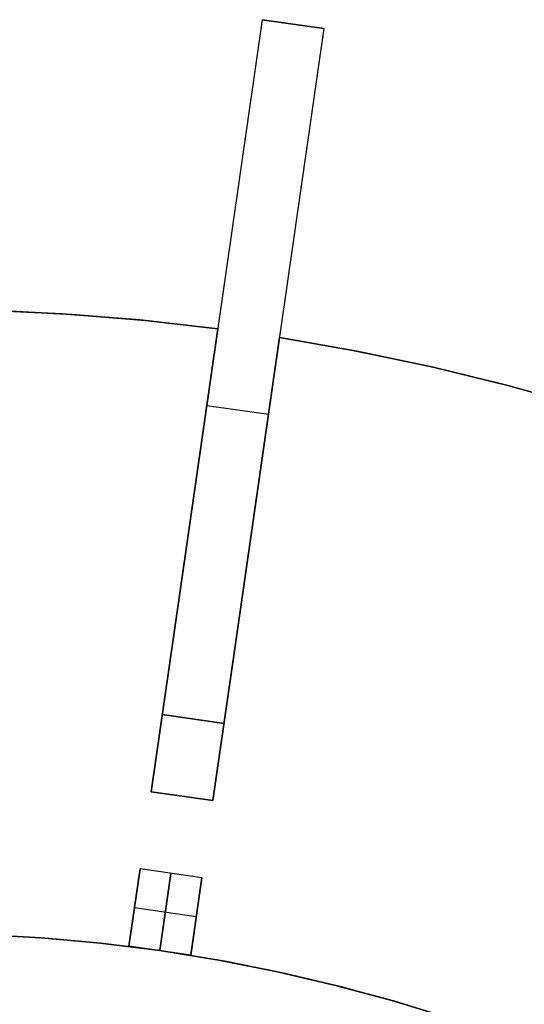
# Model space of a CAD drawing. Header units: millimetres. Extents: x 220 to 1240, y -2940 to -1929.
# Tile 56 of 59: x 750 to 847, y -2118 to -1929. Entities that reach past the tile are written whole.
import ezdxf

# ---------------------------------------------------------------- set-up
doc = ezdxf.new("R2010")
doc.units = ezdxf.units.MM

msp = doc.modelspace()

# ---------------------------------------------------------------- linework, layer by layer
for points in [[(796.64, -1928.85), (775.29, -2077.32)], [(808.52, -1930.55), (796.64, -1928.85)], [(808.52, -1930.55), (796.64, -1928.85)], [(796.64, -1928.85), (808.52, -1930.55)], [(796.64, -1928.85), (808.52, -1930.55)], [(808.52, -1930.55), (787.17, -2079.03)], [(671.9, -1988.27), (685.8, -1986.68), (699.91, -1985.51), (714.22, -1984.78), (728.72, -1984.51), (743.37, -1984.71), (758.17, -1985.39), (773.09, -1986.58), (788.1, -1988.27)], [(788.1, -1988.27), (773.09, -1986.58), (758.17, -1985.39), (743.37, -1984.71), (728.72, -1984.51), (714.22, -1984.78), (699.91, -1985.51), (685.8, -1986.68), (671.9, -1988.27)], [(671.9, -1988.27), (686.91, -1986.58), (701.83, -1985.39), (716.63, -1984.71), (731.28, -1984.51), (745.78, -1984.78), (760.09, -1985.51), (774.2, -1986.68), (788.1, -1988.27)], [(671.9, -1988.27), (686.91, -1986.58), (701.83, -1985.39), (716.63, -1984.71), (731.28, -1984.51), (745.78, -1984.78), (760.09, -1985.51), (774.2, -1986.68), (788.1, -1988.27)], [(788.1, -1988.27), (774.2, -1986.68), (760.09, -1985.51), (745.78, -1984.78), (731.28, -1984.51), (716.63, -1984.71), (701.83, -1985.39), (686.91, -1986.58), (671.9, -1988.27)], [(788.1, -1988.27), (774.2, -1986.68), (760.09, -1985.51), (745.78, -1984.78), (731.28, -1984.51), (716.63, -1984.71), (701.83, -1985.39), (686.91, -1986.58), (671.9, -1988.27)], [(671.9, -1988.27), (685.8, -1986.68), (699.91, -1985.51), (714.22, -1984.78), (728.72, -1984.51), (743.37, -1984.71), (758.17, -1985.39), (773.09, -1986.58), (788.1, -1988.27)], [(788.1, -1988.27), (774.2, -1986.68), (760.09, -1985.51), (745.78, -1984.78), (731.28, -1984.51), (716.63, -1984.71), (701.83, -1985.39), (686.91, -1986.58), (671.9, -1988.27)], [(788.1, -1988.27), (774.2, -1986.68), (760.09, -1985.51), (745.78, -1984.78), (731.28, -1984.51), (716.63, -1984.71), (701.83, -1985.39), (686.91, -1986.58), (671.9, -1988.27)], [(788.1, -1988.27), (779.56, -2047.62)], [(779.56, -2047.62), (788.1, -1988.27)], [(788.1, -1988.27), (779.56, -2047.62)], [(779.56, -2047.62), (788.1, -1988.27)], [(788.1, -1988.27), (779.56, -2047.62)], [(779.56, -2047.62), (788.1, -1988.27)], [(791.44, -2049.33), (799.97, -1989.98)], [(799.97, -1989.98), (791.44, -2049.33)], [(791.44, -2049.33), (799.97, -1989.98)], [(799.97, -1989.98), (791.44, -2049.33)], [(791.44, -2049.33), (799.97, -1989.98)], [(799.97, -1989.98), (791.44, -2049.33)], [(799.97, -1989.98), (813.76, -1992.37), (827.62, -1995.22), (841.56, -1998.56), (855.55, -2002.38), (869.55, -2006.69), (883.56, -2011.52), (897.54, -2016.86), (911.46, -2022.72)], [(799.97, -1989.98), (813.76, -1992.37), (827.62, -1995.22), (841.56, -1998.56), (855.55, -2002.38), (869.55, -2006.69), (883.56, -2011.52), (897.54, -2016.86), (911.46, -2022.72)], [(799.97, -1989.98), (814.86, -1992.58), (829.5, -1995.65), (843.89, -1999.16), (858.01, -2003.1), (871.84, -2007.45), (885.37, -2012.18), (898.58, -2017.28), (911.46, -2022.72)], [(911.46, -2022.72), (898.58, -2017.28), (885.37, -2012.18), (871.84, -2007.45), (858.01, -2003.1), (843.89, -1999.16), (829.5, -1995.65), (814.86, -1992.58), (799.97, -1989.98)], [(911.46, -2022.72), (898.58, -2017.28), (885.37, -2012.18), (871.84, -2007.45), (858.01, -2003.1), (843.89, -1999.16), (829.5, -1995.65), (814.86, -1992.58), (799.97, -1989.98)], [(911.46, -2022.72), (898.58, -2017.28), (885.37, -2012.18), (871.84, -2007.45), (858.01, -2003.1), (843.89, -1999.16), (829.5, -1995.65), (814.86, -1992.58), (799.97, -1989.98)], [(799.97, -1989.98), (813.76, -1992.37), (827.62, -1995.22), (841.56, -1998.56), (855.55, -2002.38), (869.55, -2006.69), (883.56, -2011.52), (897.54, -2016.86), (911.46, -2022.72)], [(911.46, -2022.72), (898.58, -2017.28), (885.37, -2012.18), (871.84, -2007.45), (858.01, -2003.1), (843.89, -1999.16), (829.5, -1995.65), (814.86, -1992.58), (799.97, -1989.98)], [(911.46, -2022.72), (898.58, -2017.28), (885.37, -2012.18), (871.84, -2007.45), (858.01, -2003.1), (843.89, -1999.16), (829.5, -1995.65), (814.86, -1992.58), (799.97, -1989.98)], [(797.85, -2004.79), (785.97, -2003.08)], [(797.85, -2004.79), (785.97, -2003.08)], [(779.56, -2047.62), (775.29, -2077.32)], [(775.29, -2077.32), (779.56, -2047.62)], [(779.56, -2047.62), (775.29, -2077.32)], [(775.29, -2077.32), (779.56, -2047.62)], [(779.56, -2047.62), (775.29, -2077.32)], [(775.29, -2077.32), (779.56, -2047.62)], [(787.17, -2079.03), (791.44, -2049.33)], [(791.44, -2049.33), (787.17, -2079.03)], [(787.17, -2079.03), (791.44, -2049.33)], [(791.44, -2049.33), (787.17, -2079.03)], [(787.17, -2079.03), (791.44, -2049.33)], [(791.44, -2049.33), (787.17, -2079.03)], [(789.31, -2064.18), (777.43, -2062.47)], [(789.31, -2064.18), (777.43, -2062.47)], [(777.43, -2062.47), (789.31, -2064.18)], [(777.43, -2062.47), (789.31, -2064.18)], [(787.17, -2079.03), (775.29, -2077.32)], [(787.17, -2079.03), (775.29, -2077.32)], [(787.17, -2079.03), (775.29, -2077.32)], [(787.17, -2079.03), (775.29, -2077.32)], [(787.17, -2079.03), (775.29, -2077.32)], [(787.17, -2079.03), (775.29, -2077.32)], [(787.17, -2079.03), (775.29, -2077.32)], [(787.17, -2079.03), (775.29, -2077.32)], [(775.29, -2077.32), (787.17, -2079.03)], [(775.29, -2077.32), (787.17, -2079.03)], [(775.29, -2077.32), (787.17, -2079.03)], [(775.29, -2077.32), (787.17, -2079.03)], [(773.16, -2092.17), (771.02, -2107.01)], [(771.02, -2107.01), (773.16, -2092.17)], [(785.04, -2093.87), (773.16, -2092.17)], [(785.04, -2093.87), (773.16, -2092.17)], [(779.1, -2093.02), (776.96, -2107.87)], [(776.96, -2107.87), (779.1, -2093.02)], [(782.9, -2108.72), (785.04, -2093.87)], [(785.04, -2093.87), (782.9, -2108.72)], [(772.09, -2099.59), (783.97, -2101.3)], [(772.09, -2099.59), (783.97, -2101.3)], [(742.64, -2104.75), (754.12, -2105.39), (765.56, -2106.43), (776.96, -2107.87), (788.31, -2109.7), (799.58, -2111.93), (810.78, -2114.55), (821.87, -2117.55), (832.85, -2120.94), (843.71, -2124.72), (854.42, -2128.86), (864.99, -2133.38), (875.4, -2138.27), (885.62, -2143.51), (895.66, -2149.1), (905.5, -2155.05), (915.13, -2161.33), (924.53, -2167.94), (933.69, -2174.87), (942.61, -2182.12), (951.27, -2189.68), (959.66, -2197.53), (967.77, -2205.68)], [(968.35, -2206.28), (960.29, -2198.14), (951.95, -2190.29), (943.34, -2182.74), (934.47, -2175.49), (925.36, -2168.55), (916.01, -2161.93), (906.44, -2155.63), (896.65, -2149.68), (886.66, -2144.07), (876.49, -2138.8), (866.14, -2133.9), (855.62, -2129.35), (844.96, -2125.18), (834.15, -2121.37), (823.22, -2117.95), (812.18, -2114.9), (801.04, -2112.24), (789.81, -2109.97), (778.51, -2108.09), (767.15, -2106.61), (755.75, -2105.51), (744.31, -2104.82)], [(968.35, -2206.28), (960.29, -2198.14), (951.95, -2190.29), (943.34, -2182.74), (934.47, -2175.49), (925.36, -2168.55), (916.01, -2161.93), (906.44, -2155.63), (896.65, -2149.68), (886.66, -2144.07), (876.49, -2138.8), (866.14, -2133.9), (855.62, -2129.35), (844.96, -2125.18), (834.15, -2121.37), (823.22, -2117.95), (812.18, -2114.9), (801.04, -2112.24), (789.81, -2109.97), (778.51, -2108.09), (767.15, -2106.61), (755.75, -2105.51), (744.31, -2104.82)], [(782.9, -2108.72), (771.02, -2107.01)], [(782.9, -2108.72), (771.02, -2107.01)]]:
    msp.add_lwpolyline(points)
at = {"extrusion": (0.989821, -0.142315, -2.96376e-14)}
msp.add_lwpolyline([(-1795.84, 236.99), (-1795.88, 239.56), (-1796.01, 242.11), (-1796.23, 244.66), (-1796.54, 247.21), (-1796.93, 249.74), (-1797.41, 252.25), (-1797.97, 254.75), (-1798.62, 257.23), (-1799.35, 259.68), (-1800.17, 262.11), (-1801.07, 264.51), (-1802.05, 266.88), (-1803.11, 269.21), (-1804.25, 271.5), (-1805.46, 273.75), (-1806.76, 275.96), (-1808.12, 278.13), (-1809.57, 280.25), (-1811.08, 282.31), (-1812.66, 284.33), (-1814.31, 286.29), (-1816.03, 288.19), (-1817.81, 290.03), (-1819.65, 291.81), (-1821.55, 293.52), (-1823.51, 295.17), (-1825.52, 296.76), (-1827.59, 298.27), (-1829.7, 299.71), (-1831.87, 301.08), (-1834.08, 302.37), (-1836.33, 303.59), (-1838.63, 304.73), (-1840.96, 305.79), (-1843.32, 306.77), (-1845.72, 307.66), (-1848.15, 308.48), (-1850.6, 309.21), (-1853.08, 309.86), (-1855.58, 310.43), (-1858.09, 310.9), (-1860.63, 311.3), (-1863.17, 311.6), (-1865.72, 311.82), (-1868.28, 311.95), (-1870.84, 311.99)], dxfattribs=at)
at = {"extrusion": (0.989821, -0.142315, 1.9364e-14)}
msp.add_lwpolyline([(-1870.84, -588.01), (-1868.28, -587.96), (-1865.72, -587.83), (-1863.17, -587.61), (-1860.63, -587.31), (-1858.09, -586.91), (-1855.58, -586.44), (-1853.08, -585.87), (-1850.6, -585.22), (-1848.15, -584.49), (-1845.72, -583.67), (-1843.32, -582.78), (-1840.96, -581.8), (-1838.63, -580.74), (-1836.33, -579.6), (-1834.08, -578.38), (-1831.87, -577.09), (-1829.7, -575.72), (-1827.59, -574.28), (-1825.52, -572.77), (-1823.51, -571.18), (-1821.55, -569.53), (-1819.65, -567.82), (-1817.81, -566.04), (-1816.03, -564.2), (-1814.31, -562.3), (-1812.66, -560.34), (-1811.08, -558.32), (-1809.57, -556.26), (-1808.12, -554.14), (-1806.76, -551.97), (-1805.46, -549.76), (-1804.25, -547.51), (-1803.11, -545.22), (-1802.05, -542.89), (-1801.07, -540.52), (-1800.17, -538.12), (-1799.35, -535.69), (-1798.62, -533.24), (-1797.97, -530.76), (-1797.41, -528.26), (-1796.93, -525.75), (-1796.54, -523.22), (-1796.23, -520.67), (-1796.01, -518.12), (-1795.88, -515.57), (-1795.84, -513.01)], dxfattribs=at)
at = {"extrusion": (1, 0, 0)}
for points in [[(-1928.85, -513.01), (-1928.85, 236.99)], [(-1929.7, -513.01), (-1929.7, 236.99)], [(-1930.55, 236.99), (-1930.55, -513.01)], [(-1988.27, -12.01), (-1988.27, 0)], [(-1988.27, 119.99), (-1988.27, 131.99)], [(-1988.27, -408), (-1988.27, -396.01)], [(-1989.98, -12.01), (-1989.98, 0)], [(-1989.98, 119.99), (-1989.98, 131.99)], [(-1989.98, -408), (-1989.98, -396.01)], [(-2047.62, 332.31), (-2047.62, 131.99)], [(-2047.62, 119.99), (-2047.62, 0)], [(-2047.62, -12.01), (-2047.62, -396.01)], [(-2047.62, -408), (-2047.62, -608.32)], [(-2049.33, 332.31), (-2049.33, 131.99)], [(-2049.33, 119.99), (-2049.33, 0)], [(-2049.33, -12.01), (-2049.33, -396.01)], [(-2049.33, -408), (-2049.33, -608.32)], [(-2077.32, -408), (-2077.32, -438)], [(-2077.32, -12.01), (-2077.32, -396.01)], [(-2077.32, 119.99), (-2077.32, 0)], [(-2077.32, 161.99), (-2077.32, 131.99)], [(-2078.17, -408), (-2078.17, -438)], [(-2078.17, -12.01), (-2078.17, -396.01)], [(-2078.17, 119.99), (-2078.17, 0)], [(-2078.17, 161.99), (-2078.17, 131.99)], [(-2079.03, -438), (-2079.03, -408)], [(-2079.03, -396.01), (-2079.03, -12.01)], [(-2079.03, 0), (-2079.03, 119.99)], [(-2079.03, 131.99), (-2079.03, 161.99)]]:
    msp.add_lwpolyline(points, dxfattribs=at)
at = {"extrusion": (0.989821, -0.142315, 8.08462e-18)}
msp.add_lwpolyline([(-1795.84, 236.99), (-1795.88, 239.56), (-1796.01, 242.11), (-1796.23, 244.66), (-1796.54, 247.21), (-1796.93, 249.74), (-1797.41, 252.25), (-1797.97, 254.75), (-1798.62, 257.23), (-1799.35, 259.68), (-1800.17, 262.11), (-1801.07, 264.51), (-1802.05, 266.88), (-1803.11, 269.21), (-1804.25, 271.5), (-1805.46, 273.75), (-1806.76, 275.96), (-1808.12, 278.13), (-1809.57, 280.25), (-1811.08, 282.31), (-1812.66, 284.33), (-1814.31, 286.29), (-1816.03, 288.19), (-1817.81, 290.03), (-1819.65, 291.81), (-1821.55, 293.52), (-1823.51, 295.17), (-1825.52, 296.76), (-1827.59, 298.27), (-1829.7, 299.71), (-1831.87, 301.08), (-1834.08, 302.37), (-1836.33, 303.59), (-1838.63, 304.73), (-1840.96, 305.79), (-1843.32, 306.77), (-1845.72, 307.66), (-1848.15, 308.48), (-1850.6, 309.21), (-1853.08, 309.86), (-1855.58, 310.43), (-1858.09, 310.9), (-1860.63, 311.3), (-1863.17, 311.6), (-1865.72, 311.82), (-1868.28, 311.95), (-1870.84, 311.99)], dxfattribs=at)
at = {"extrusion": (0.989821, -0.142315, 7.32479e-16)}
msp.add_lwpolyline([(-1870.84, -588.01), (-1868.28, -587.96), (-1865.72, -587.83), (-1863.17, -587.61), (-1860.63, -587.31), (-1858.09, -586.91), (-1855.58, -586.44), (-1853.08, -585.87), (-1850.6, -585.22), (-1848.15, -584.49), (-1845.72, -583.67), (-1843.32, -582.78), (-1840.96, -581.8), (-1838.63, -580.74), (-1836.33, -579.6), (-1834.08, -578.38), (-1831.87, -577.09), (-1829.7, -575.72), (-1827.59, -574.28), (-1825.52, -572.77), (-1823.51, -571.18), (-1821.55, -569.53), (-1819.65, -567.82), (-1817.81, -566.04), (-1816.03, -564.2), (-1814.31, -562.3), (-1812.66, -560.34), (-1811.08, -558.32), (-1809.57, -556.26), (-1808.12, -554.14), (-1806.76, -551.97), (-1805.46, -549.76), (-1804.25, -547.51), (-1803.11, -545.22), (-1802.05, -542.89), (-1801.07, -540.52), (-1800.17, -538.12), (-1799.35, -535.69), (-1798.62, -533.24), (-1797.97, -530.76), (-1797.41, -528.26), (-1796.93, -525.75), (-1796.54, -523.22), (-1796.23, -520.67), (-1796.01, -518.12), (-1795.88, -515.57), (-1795.84, -513.01)], dxfattribs=at)
at = {"extrusion": (0.989821, -0.142315, -1.89819e-14)}
msp.add_lwpolyline([(-1870.84, 311.99), (-1868.28, 311.95), (-1865.72, 311.82), (-1863.17, 311.6), (-1860.63, 311.3), (-1858.09, 310.9), (-1855.58, 310.43), (-1853.08, 309.86), (-1850.6, 309.21), (-1848.15, 308.48), (-1845.72, 307.66), (-1843.32, 306.77), (-1840.96, 305.79), (-1838.63, 304.73), (-1836.33, 303.59), (-1834.08, 302.37), (-1831.87, 301.08), (-1829.7, 299.71), (-1827.59, 298.27), (-1825.52, 296.76), (-1823.51, 295.17), (-1821.55, 293.52), (-1819.65, 291.81), (-1817.81, 290.03), (-1816.03, 288.19), (-1814.31, 286.29), (-1812.66, 284.33), (-1811.08, 282.31), (-1809.57, 280.25), (-1808.12, 278.13), (-1806.76, 275.96), (-1805.46, 273.75), (-1804.25, 271.5), (-1803.11, 269.21), (-1802.05, 266.88), (-1801.07, 264.51), (-1800.17, 262.11), (-1799.35, 259.68), (-1798.62, 257.23), (-1797.97, 254.75), (-1797.41, 252.25), (-1796.93, 249.74), (-1796.54, 247.21), (-1796.23, 244.66), (-1796.01, 242.11), (-1795.88, 239.56), (-1795.84, 236.99)], dxfattribs=at)
at = {"extrusion": (0.989821, -0.142315, 3.47679e-14)}
msp.add_lwpolyline([(-1795.84, -513.01), (-1795.88, -515.57), (-1796.01, -518.12), (-1796.23, -520.67), (-1796.54, -523.22), (-1796.93, -525.75), (-1797.41, -528.26), (-1797.97, -530.76), (-1798.62, -533.24), (-1799.35, -535.69), (-1800.17, -538.12), (-1801.07, -540.52), (-1802.05, -542.89), (-1803.11, -545.22), (-1804.25, -547.51), (-1805.46, -549.76), (-1806.76, -551.97), (-1808.12, -554.14), (-1809.57, -556.26), (-1811.08, -558.32), (-1812.66, -560.34), (-1814.31, -562.3), (-1816.03, -564.2), (-1817.81, -566.04), (-1819.65, -567.82), (-1821.55, -569.53), (-1823.51, -571.18), (-1825.52, -572.77), (-1827.59, -574.28), (-1829.7, -575.72), (-1831.87, -577.09), (-1834.08, -578.38), (-1836.33, -579.6), (-1838.63, -580.74), (-1840.96, -581.8), (-1843.32, -582.78), (-1845.72, -583.67), (-1848.15, -584.49), (-1850.6, -585.22), (-1853.08, -585.87), (-1855.58, -586.44), (-1858.09, -586.91), (-1860.63, -587.31), (-1863.17, -587.61), (-1865.72, -587.83), (-1868.28, -587.96), (-1870.84, -588.01)], dxfattribs=at)
at = {"extrusion": (0.989821, -0.142315, -2.26471e-14)}
msp.add_lwpolyline([(-1870.84, 311.99), (-1872.89, 312.03), (-1874.93, 312.13), (-1876.97, 312.31), (-1879.01, 312.55), (-1881.03, 312.87), (-1883.05, 313.25), (-1885.04, 313.7), (-1887.03, 314.22), (-1888.99, 314.81), (-1890.93, 315.46), (-1892.85, 316.18), (-1894.74, 316.96), (-1896.61, 317.81), (-1898.44, 318.72), (-1900.24, 319.7), (-1902.01, 320.73), (-1903.75, 321.82), (-1905.44, 322.98), (-1907.09, 324.19), (-1908.7, 325.45), (-1910.27, 326.77), (-1911.79, 328.14), (-1913.26, 329.57), (-1914.69, 331.04), (-1916.06, 332.56), (-1917.38, 334.13), (-1918.65, 335.74), (-1919.86, 337.39), (-1921.01, 339.09), (-1922.1, 340.82), (-1923.14, 342.59), (-1924.11, 344.39), (-1925.02, 346.23), (-1925.87, 348.09), (-1926.65, 349.98), (-1927.37, 351.9), (-1928.03, 353.84), (-1928.61, 355.81), (-1929.13, 357.79), (-1929.58, 359.79), (-1929.97, 361.8), (-1930.28, 363.83), (-1930.52, 365.86), (-1930.7, 367.9), (-1930.8, 369.95), (-1930.84, 371.99)], dxfattribs=at)
at = {"extrusion": (0.989821, -0.142315, 2.91509e-14)}
msp.add_lwpolyline([(-1930.84, -648.01), (-1930.8, -645.96), (-1930.7, -643.91), (-1930.52, -641.87), (-1930.28, -639.84), (-1929.97, -637.81), (-1929.58, -635.8), (-1929.13, -633.8), (-1928.61, -631.82), (-1928.03, -629.85), (-1927.37, -627.91), (-1926.65, -625.99), (-1925.87, -624.1), (-1925.02, -622.24), (-1924.11, -620.4), (-1923.14, -618.6), (-1922.1, -616.83), (-1921.01, -615.1), (-1919.86, -613.4), (-1918.65, -611.75), (-1917.38, -610.14), (-1916.06, -608.57), (-1914.69, -607.05), (-1913.26, -605.58), (-1911.79, -604.15), (-1910.27, -602.78), (-1908.7, -601.46), (-1907.09, -600.2), (-1905.44, -598.99), (-1903.75, -597.83), (-1902.01, -596.74), (-1900.24, -595.71), (-1898.44, -594.73), (-1896.61, -593.82), (-1894.74, -592.97), (-1892.85, -592.19), (-1890.93, -591.47), (-1888.99, -590.82), (-1887.03, -590.23), (-1885.04, -589.71), (-1883.05, -589.26), (-1881.03, -588.88), (-1879.01, -588.56), (-1876.97, -588.32), (-1874.93, -588.14), (-1872.89, -588.04), (-1870.84, -588.01)], dxfattribs=at)
at = {"extrusion": (0.989821, -0.142315, 1.02568e-16)}
msp.add_lwpolyline([(-1930.84, 371.99), (-1930.8, 369.95), (-1930.7, 367.9), (-1930.52, 365.86), (-1930.28, 363.83), (-1929.97, 361.8), (-1929.58, 359.79), (-1929.13, 357.79), (-1928.61, 355.81), (-1928.03, 353.84), (-1927.37, 351.9), (-1926.65, 349.98), (-1925.87, 348.09), (-1925.02, 346.23), (-1924.11, 344.39), (-1923.14, 342.59), (-1922.1, 340.82), (-1921.01, 339.09), (-1919.86, 337.39), (-1918.65, 335.74), (-1917.38, 334.13), (-1916.06, 332.56), (-1914.69, 331.04), (-1913.26, 329.57), (-1911.79, 328.14), (-1910.27, 326.77), (-1908.7, 325.45), (-1907.09, 324.19), (-1905.44, 322.98), (-1903.75, 321.82), (-1902.01, 320.73), (-1900.24, 319.7), (-1898.44, 318.72), (-1896.61, 317.81), (-1894.74, 316.96), (-1892.85, 316.18), (-1890.93, 315.46), (-1888.99, 314.81), (-1887.03, 314.22), (-1885.04, 313.7), (-1883.05, 313.25), (-1881.03, 312.87), (-1879.01, 312.55), (-1876.97, 312.31), (-1874.93, 312.13), (-1872.89, 312.03), (-1870.84, 311.99)], dxfattribs=at)
at = {"extrusion": (0.989821, -0.142315, 1.04987e-15)}
msp.add_lwpolyline([(-1870.84, -588.01), (-1872.89, -588.04), (-1874.93, -588.14), (-1876.97, -588.32), (-1879.01, -588.56), (-1881.03, -588.88), (-1883.05, -589.26), (-1885.04, -589.71), (-1887.03, -590.23), (-1888.99, -590.82), (-1890.93, -591.47), (-1892.85, -592.19), (-1894.74, -592.97), (-1896.61, -593.82), (-1898.44, -594.73), (-1900.24, -595.71), (-1902.01, -596.74), (-1903.75, -597.83), (-1905.44, -598.99), (-1907.09, -600.2), (-1908.7, -601.46), (-1910.27, -602.78), (-1911.79, -604.15), (-1913.26, -605.58), (-1914.69, -607.05), (-1916.06, -608.57), (-1917.38, -610.14), (-1918.65, -611.75), (-1919.86, -613.4), (-1921.01, -615.1), (-1922.1, -616.83), (-1923.14, -618.6), (-1924.11, -620.4), (-1925.02, -622.24), (-1925.87, -624.1), (-1926.65, -625.99), (-1927.37, -627.91), (-1928.03, -629.85), (-1928.61, -631.82), (-1929.13, -633.8), (-1929.58, -635.8), (-1929.97, -637.81), (-1930.28, -639.84), (-1930.52, -641.87), (-1930.7, -643.91), (-1930.8, -645.96), (-1930.84, -648.01)], dxfattribs=at)
at = {"extrusion": (0.989821, -0.142315, -3.4047e-14)}
msp.add_lwpolyline([(-1930.84, 371.99), (-1930.8, 369.95), (-1930.7, 367.9), (-1930.52, 365.86), (-1930.28, 363.83), (-1929.97, 361.8), (-1929.58, 359.79), (-1929.13, 357.79), (-1928.61, 355.81), (-1928.03, 353.84), (-1927.37, 351.9), (-1926.65, 349.98), (-1925.87, 348.09), (-1925.02, 346.23), (-1924.11, 344.39), (-1923.14, 342.59), (-1922.1, 340.82), (-1921.01, 339.09), (-1919.86, 337.39), (-1918.65, 335.74), (-1917.38, 334.13), (-1916.06, 332.56), (-1914.69, 331.04), (-1913.26, 329.57), (-1911.79, 328.14), (-1910.27, 326.77), (-1908.7, 325.45), (-1907.09, 324.19), (-1905.44, 322.98), (-1903.75, 321.82), (-1902.01, 320.73), (-1900.24, 319.7), (-1898.44, 318.72), (-1896.61, 317.81), (-1894.74, 316.96), (-1892.85, 316.18), (-1890.93, 315.46), (-1888.99, 314.81), (-1887.03, 314.22), (-1885.04, 313.7), (-1883.05, 313.25), (-1881.03, 312.87), (-1879.01, 312.55), (-1876.97, 312.31), (-1874.93, 312.13), (-1872.89, 312.03), (-1870.84, 311.99)], dxfattribs=at)
at = {"extrusion": (0.989821, -0.142315, 1.93786e-14)}
msp.add_lwpolyline([(-1870.84, -588.01), (-1872.89, -588.04), (-1874.93, -588.14), (-1876.97, -588.32), (-1879.01, -588.56), (-1881.03, -588.88), (-1883.05, -589.26), (-1885.04, -589.71), (-1887.03, -590.23), (-1888.99, -590.82), (-1890.93, -591.47), (-1892.85, -592.19), (-1894.74, -592.97), (-1896.61, -593.82), (-1898.44, -594.73), (-1900.24, -595.71), (-1902.01, -596.74), (-1903.75, -597.83), (-1905.44, -598.99), (-1907.09, -600.2), (-1908.7, -601.46), (-1910.27, -602.78), (-1911.79, -604.15), (-1913.26, -605.58), (-1914.69, -607.05), (-1916.06, -608.57), (-1917.38, -610.14), (-1918.65, -611.75), (-1919.86, -613.4), (-1921.01, -615.1), (-1922.1, -616.83), (-1923.14, -618.6), (-1924.11, -620.4), (-1925.02, -622.24), (-1925.87, -624.1), (-1926.65, -625.99), (-1927.37, -627.91), (-1928.03, -629.85), (-1928.61, -631.82), (-1929.13, -633.8), (-1929.58, -635.8), (-1929.97, -637.81), (-1930.28, -639.84), (-1930.52, -641.87), (-1930.7, -643.91), (-1930.8, -645.96), (-1930.84, -648.01)], dxfattribs=at)
at = {"extrusion": (0.989821, -0.142315, 3.19196e-15)}
msp.add_lwpolyline([(-1930.84, 371.99), (-1930.86, 373.02), (-1930.91, 374.04), (-1931, 375.06), (-1931.12, 376.08), (-1931.27, 377.09), (-1931.47, 378.1), (-1931.69, 379.1), (-1931.95, 380.09), (-1932.24, 381.07), (-1932.57, 382.04), (-1932.93, 383), (-1933.32, 383.95), (-1933.75, 384.88), (-1934.2, 385.8), (-1934.69, 386.7), (-1935.21, 387.58), (-1935.75, 388.45), (-1936.33, 389.3), (-1936.93, 390.12), (-1937.57, 390.93), (-1938.23, 391.71), (-1938.91, 392.47), (-1939.63, 393.21), (-1940.36, 393.92), (-1941.12, 394.61), (-1941.91, 395.27), (-1942.71, 395.9), (-1943.54, 396.5), (-1944.38, 397.08), (-1945.25, 397.63), (-1946.13, 398.14), (-1947.04, 398.63), (-1947.95, 399.09), (-1948.89, 399.51), (-1949.83, 399.9), (-1950.79, 400.26), (-1951.76, 400.59), (-1952.74, 400.88), (-1953.74, 401.14), (-1954.73, 401.37), (-1955.74, 401.56), (-1956.75, 401.72), (-1957.77, 401.84), (-1958.79, 401.93), (-1959.81, 401.98), (-1960.84, 401.99)], dxfattribs=at)
at = {"extrusion": (0.989821, -0.142315, -1.17641e-14)}
msp.add_lwpolyline([(-1960.84, -678.01), (-1959.81, -677.99), (-1958.79, -677.94), (-1957.77, -677.85), (-1956.75, -677.73), (-1955.74, -677.57), (-1954.73, -677.38), (-1953.74, -677.15), (-1952.74, -676.89), (-1951.76, -676.6), (-1950.79, -676.27), (-1949.83, -675.91), (-1948.89, -675.52), (-1947.95, -675.1), (-1947.04, -674.64), (-1946.13, -674.15), (-1945.25, -673.64), (-1944.38, -673.09), (-1943.54, -672.51), (-1942.71, -671.91), (-1941.91, -671.28), (-1941.12, -670.62), (-1940.36, -669.93), (-1939.63, -669.22), (-1938.91, -668.48), (-1938.23, -667.72), (-1937.57, -666.94), (-1936.93, -666.13), (-1936.33, -665.31), (-1935.75, -664.46), (-1935.21, -663.59), (-1934.69, -662.71), (-1934.2, -661.81), (-1933.75, -660.89), (-1933.32, -659.96), (-1932.93, -659.01), (-1932.57, -658.05), (-1932.24, -657.08), (-1931.95, -656.1), (-1931.69, -655.11), (-1931.47, -654.11), (-1931.27, -653.1), (-1931.12, -652.09), (-1931, -651.07), (-1930.91, -650.05), (-1930.86, -649.03), (-1930.84, -648.01)], dxfattribs=at)
at = {"extrusion": (0.989821, -0.142315, 3.39903e-15)}
msp.add_lwpolyline([(-1930.84, 371.99), (-1930.86, 373.02), (-1930.91, 374.04), (-1931, 375.06), (-1931.12, 376.08), (-1931.27, 377.09), (-1931.47, 378.1), (-1931.69, 379.1), (-1931.95, 380.09), (-1932.24, 381.07), (-1932.57, 382.04), (-1932.93, 383), (-1933.32, 383.95), (-1933.75, 384.88), (-1934.2, 385.8), (-1934.69, 386.7), (-1935.21, 387.58), (-1935.75, 388.45), (-1936.33, 389.3), (-1936.93, 390.12), (-1937.57, 390.93), (-1938.23, 391.71), (-1938.91, 392.47), (-1939.63, 393.21), (-1940.36, 393.92), (-1941.12, 394.61), (-1941.91, 395.27), (-1942.71, 395.9), (-1943.54, 396.5), (-1944.38, 397.08), (-1945.25, 397.63), (-1946.13, 398.14), (-1947.04, 398.63), (-1947.95, 399.09), (-1948.89, 399.51), (-1949.83, 399.9), (-1950.79, 400.26), (-1951.76, 400.59), (-1952.74, 400.88), (-1953.74, 401.14), (-1954.73, 401.37), (-1955.74, 401.56), (-1956.75, 401.72), (-1957.77, 401.84), (-1958.79, 401.93), (-1959.81, 401.98), (-1960.84, 401.99)], dxfattribs=at)
at = {"extrusion": (0.989821, -0.142315, -4.9904e-15)}
msp.add_lwpolyline([(-1960.84, -678.01), (-1959.81, -677.99), (-1958.79, -677.94), (-1957.77, -677.85), (-1956.75, -677.73), (-1955.74, -677.57), (-1954.73, -677.38), (-1953.74, -677.15), (-1952.74, -676.89), (-1951.76, -676.6), (-1950.79, -676.27), (-1949.83, -675.91), (-1948.89, -675.52), (-1947.95, -675.1), (-1947.04, -674.64), (-1946.13, -674.15), (-1945.25, -673.64), (-1944.38, -673.09), (-1943.54, -672.51), (-1942.71, -671.91), (-1941.91, -671.28), (-1941.12, -670.62), (-1940.36, -669.93), (-1939.63, -669.22), (-1938.91, -668.48), (-1938.23, -667.72), (-1937.57, -666.94), (-1936.93, -666.13), (-1936.33, -665.31), (-1935.75, -664.46), (-1935.21, -663.59), (-1934.69, -662.71), (-1934.2, -661.81), (-1933.75, -660.89), (-1933.32, -659.96), (-1932.93, -659.01), (-1932.57, -658.05), (-1932.24, -657.08), (-1931.95, -656.1), (-1931.69, -655.11), (-1931.47, -654.11), (-1931.27, -653.1), (-1931.12, -652.09), (-1931, -651.07), (-1930.91, -650.05), (-1930.86, -649.03), (-1930.84, -648.01)], dxfattribs=at)
at = {"extrusion": (0.989821, -0.142315, 1.33494e-14)}
msp.add_lwpolyline([(-1960.84, 401.99), (-1959.81, 401.98), (-1958.79, 401.93), (-1957.77, 401.84), (-1956.75, 401.72), (-1955.74, 401.56), (-1954.73, 401.37), (-1953.74, 401.14), (-1952.74, 400.88), (-1951.76, 400.59), (-1950.79, 400.26), (-1949.83, 399.9), (-1948.89, 399.51), (-1947.95, 399.09), (-1947.04, 398.63), (-1946.13, 398.14), (-1945.25, 397.63), (-1944.38, 397.08), (-1943.54, 396.5), (-1942.71, 395.9), (-1941.91, 395.27), (-1941.12, 394.61), (-1940.36, 393.92), (-1939.63, 393.21), (-1938.91, 392.47), (-1938.23, 391.71), (-1937.57, 390.93), (-1936.93, 390.12), (-1936.33, 389.3), (-1935.75, 388.45), (-1935.21, 387.58), (-1934.69, 386.7), (-1934.2, 385.8), (-1933.75, 384.88), (-1933.32, 383.95), (-1932.93, 383), (-1932.57, 382.04), (-1932.24, 381.07), (-1931.95, 380.09), (-1931.69, 379.1), (-1931.47, 378.1), (-1931.27, 377.09), (-1931.12, 376.08), (-1931, 375.06), (-1930.91, 374.04), (-1930.86, 373.02), (-1930.84, 371.99)], dxfattribs=at)
at = {"extrusion": (0.989821, -0.142315, 1.26631e-14)}
msp.add_lwpolyline([(-1930.84, -648.01), (-1930.86, -649.03), (-1930.91, -650.05), (-1931, -651.07), (-1931.12, -652.09), (-1931.27, -653.1), (-1931.47, -654.11), (-1931.69, -655.11), (-1931.95, -656.1), (-1932.24, -657.08), (-1932.57, -658.05), (-1932.93, -659.01), (-1933.32, -659.96), (-1933.75, -660.89), (-1934.2, -661.81), (-1934.69, -662.71), (-1935.21, -663.59), (-1935.75, -664.46), (-1936.33, -665.31), (-1936.93, -666.13), (-1937.57, -666.94), (-1938.23, -667.72), (-1938.91, -668.48), (-1939.63, -669.22), (-1940.36, -669.93), (-1941.12, -670.62), (-1941.91, -671.28), (-1942.71, -671.91), (-1943.54, -672.51), (-1944.38, -673.09), (-1945.25, -673.64), (-1946.13, -674.15), (-1947.04, -674.64), (-1947.95, -675.1), (-1948.89, -675.52), (-1949.83, -675.91), (-1950.79, -676.27), (-1951.76, -676.6), (-1952.74, -676.89), (-1953.74, -677.15), (-1954.73, -677.38), (-1955.74, -677.57), (-1956.75, -677.73), (-1957.77, -677.85), (-1958.79, -677.94), (-1959.81, -677.99), (-1960.84, -678.01)], dxfattribs=at)
at = {"extrusion": (0.989821, -0.142315, 8.69785e-15)}
msp.add_lwpolyline([(-1945.84, -438), (-1945.87, -440.05), (-1945.98, -442.1), (-1946.15, -444.14), (-1946.4, -446.17), (-1946.71, -448.2), (-1947.09, -450.21), (-1947.54, -452.21), (-1948.06, -454.19), (-1948.65, -456.16), (-1949.3, -458.1), (-1950.02, -460.02), (-1950.81, -461.91), (-1951.65, -463.77), (-1952.57, -465.61), (-1953.54, -467.41), (-1954.57, -469.18), (-1955.67, -470.91), (-1956.82, -472.61), (-1958.03, -474.26), (-1959.3, -475.87), (-1960.62, -477.44), (-1961.99, -478.96), (-1963.41, -480.43), (-1964.89, -481.86), (-1966.41, -483.23), (-1967.97, -484.55), (-1969.58, -485.81), (-1971.24, -487.02), (-1972.93, -488.18), (-1974.66, -489.27), (-1976.43, -490.3), (-1978.23, -491.28), (-1980.07, -492.19), (-1981.93, -493.04), (-1983.83, -493.82), (-1985.75, -494.54), (-1987.69, -495.19), (-1989.65, -495.78), (-1991.63, -496.3), (-1993.63, -496.75), (-1995.64, -497.13), (-1997.67, -497.45), (-1999.7, -497.69), (-2001.74, -497.87), (-2003.79, -497.97), (-2005.84, -498.01)], dxfattribs=at)
at = {"extrusion": (0.989821, -0.142315, -4.9246e-15)}
msp.add_lwpolyline([(-2005.84, 222), (-2003.79, 221.96), (-2001.74, 221.86), (-1999.7, 221.68), (-1997.67, 221.44), (-1995.64, 221.12), (-1993.63, 220.74), (-1991.63, 220.29), (-1989.65, 219.77), (-1987.69, 219.18), (-1985.75, 218.53), (-1983.83, 217.81), (-1981.93, 217.03), (-1980.07, 216.18), (-1978.23, 215.27), (-1976.43, 214.29), (-1974.66, 213.26), (-1972.93, 212.17), (-1971.24, 211.01), (-1969.58, 209.8), (-1967.97, 208.54), (-1966.41, 207.22), (-1964.89, 205.85), (-1963.41, 204.42), (-1961.99, 202.95), (-1960.62, 201.43), (-1959.3, 199.86), (-1958.03, 198.25), (-1956.82, 196.6), (-1955.67, 194.9), (-1954.57, 193.17), (-1953.54, 191.4), (-1952.57, 189.6), (-1951.65, 187.76), (-1950.81, 185.9), (-1950.02, 184.01), (-1949.3, 182.09), (-1948.65, 180.15), (-1948.06, 178.18), (-1947.54, 176.2), (-1947.09, 174.2), (-1946.71, 172.19), (-1946.4, 170.16), (-1946.15, 168.13), (-1945.98, 166.09), (-1945.87, 164.04), (-1945.84, 161.99)], dxfattribs=at)
at = {"extrusion": (0.989821, -0.142315, -3.79929e-16)}
msp.add_lwpolyline([(-2005.84, -498.01), (-2003.79, -497.97), (-2001.74, -497.87), (-1999.7, -497.69), (-1997.67, -497.45), (-1995.64, -497.13), (-1993.63, -496.75), (-1991.63, -496.3), (-1989.65, -495.78), (-1987.69, -495.19), (-1985.75, -494.54), (-1983.83, -493.82), (-1981.93, -493.04), (-1980.07, -492.19), (-1978.23, -491.28), (-1976.43, -490.3), (-1974.66, -489.27), (-1972.93, -488.18), (-1971.24, -487.02), (-1969.58, -485.81), (-1967.97, -484.55), (-1966.41, -483.23), (-1964.89, -481.86), (-1963.41, -480.43), (-1961.99, -478.96), (-1960.62, -477.44), (-1959.3, -475.87), (-1958.03, -474.26), (-1956.82, -472.61), (-1955.67, -470.91), (-1954.57, -469.18), (-1953.54, -467.41), (-1952.57, -465.61), (-1951.65, -463.77), (-1950.81, -461.91), (-1950.02, -460.02), (-1949.3, -458.1), (-1948.65, -456.16), (-1948.06, -454.19), (-1947.54, -452.21), (-1947.09, -450.21), (-1946.71, -448.2), (-1946.4, -446.17), (-1946.15, -444.14), (-1945.98, -442.1), (-1945.87, -440.05), (-1945.84, -438)], dxfattribs=at)
at = {"extrusion": (0.989821, -0.142315, -9.19568e-16)}
msp.add_lwpolyline([(-1945.84, 161.99), (-1945.87, 164.04), (-1945.98, 166.09), (-1946.15, 168.13), (-1946.4, 170.16), (-1946.71, 172.19), (-1947.09, 174.2), (-1947.54, 176.2), (-1948.06, 178.18), (-1948.65, 180.15), (-1949.3, 182.09), (-1950.02, 184.01), (-1950.81, 185.9), (-1951.65, 187.76), (-1952.57, 189.6), (-1953.54, 191.4), (-1954.57, 193.17), (-1955.67, 194.9), (-1956.82, 196.6), (-1958.03, 198.25), (-1959.3, 199.86), (-1960.62, 201.43), (-1961.99, 202.95), (-1963.41, 204.42), (-1964.89, 205.85), (-1966.41, 207.22), (-1967.97, 208.54), (-1969.58, 209.8), (-1971.24, 211.01), (-1972.93, 212.17), (-1974.66, 213.26), (-1976.43, 214.29), (-1978.23, 215.27), (-1980.07, 216.18), (-1981.93, 217.03), (-1983.83, 217.81), (-1985.75, 218.53), (-1987.69, 219.18), (-1989.65, 219.77), (-1991.63, 220.29), (-1993.63, 220.74), (-1995.64, 221.12), (-1997.67, 221.44), (-1999.7, 221.68), (-2001.74, 221.86), (-2003.79, 221.96), (-2005.84, 222)], dxfattribs=at)
at = {"extrusion": (0.989821, -0.142315, 2.57472e-15)}
msp.add_lwpolyline([(-2005.84, -498.01), (-2003.79, -497.97), (-2001.74, -497.87), (-1999.7, -497.69), (-1997.67, -497.45), (-1995.64, -497.13), (-1993.63, -496.75), (-1991.63, -496.3), (-1989.65, -495.78), (-1987.69, -495.19), (-1985.75, -494.54), (-1983.83, -493.82), (-1981.93, -493.04), (-1980.07, -492.19), (-1978.23, -491.28), (-1976.43, -490.3), (-1974.66, -489.27), (-1972.93, -488.18), (-1971.24, -487.02), (-1969.58, -485.81), (-1967.97, -484.55), (-1966.41, -483.23), (-1964.89, -481.86), (-1963.41, -480.43), (-1961.99, -478.96), (-1960.62, -477.44), (-1959.3, -475.87), (-1958.03, -474.26), (-1956.82, -472.61), (-1955.67, -470.91), (-1954.57, -469.18), (-1953.54, -467.41), (-1952.57, -465.61), (-1951.65, -463.77), (-1950.81, -461.91), (-1950.02, -460.02), (-1949.3, -458.1), (-1948.65, -456.16), (-1948.06, -454.19), (-1947.54, -452.21), (-1947.09, -450.21), (-1946.71, -448.2), (-1946.4, -446.17), (-1946.15, -444.14), (-1945.98, -442.1), (-1945.87, -440.05), (-1945.84, -438)], dxfattribs=at)
at = {"extrusion": (0.989821, -0.142315, -1.20335e-15)}
msp.add_lwpolyline([(-1945.84, 161.99), (-1945.87, 164.04), (-1945.98, 166.09), (-1946.15, 168.13), (-1946.4, 170.16), (-1946.71, 172.19), (-1947.09, 174.2), (-1947.54, 176.2), (-1948.06, 178.18), (-1948.65, 180.15), (-1949.3, 182.09), (-1950.02, 184.01), (-1950.81, 185.9), (-1951.65, 187.76), (-1952.57, 189.6), (-1953.54, 191.4), (-1954.57, 193.17), (-1955.67, 194.9), (-1956.82, 196.6), (-1958.03, 198.25), (-1959.3, 199.86), (-1960.62, 201.43), (-1961.99, 202.95), (-1963.41, 204.42), (-1964.89, 205.85), (-1966.41, 207.22), (-1967.97, 208.54), (-1969.58, 209.8), (-1971.24, 211.01), (-1972.93, 212.17), (-1974.66, 213.26), (-1976.43, 214.29), (-1978.23, 215.27), (-1980.07, 216.18), (-1981.93, 217.03), (-1983.83, 217.81), (-1985.75, 218.53), (-1987.69, 219.18), (-1989.65, 219.77), (-1991.63, 220.29), (-1993.63, 220.74), (-1995.64, 221.12), (-1997.67, 221.44), (-1999.7, 221.68), (-2001.74, 221.86), (-2003.79, 221.96), (-2005.84, 222)], dxfattribs=at)
at = {"extrusion": (1.51515e-05, -2.17846e-06, 1)}
msp.add_lwpolyline([(1060.01, -2434.51), (1059.81, -2423.02), (1059.21, -2411.54), (1058.21, -2400.09), (1056.81, -2388.68), (1055.01, -2377.33), (1052.83, -2366.05), (1050.25, -2354.85), (1047.28, -2343.74), (1043.93, -2332.75), (1040.19, -2321.88), (1036.08, -2311.15), (1031.6, -2300.57), (1026.75, -2290.14), (1021.55, -2279.9), (1015.99, -2269.84), (1010.08, -2259.98), (1003.83, -2250.34), (997.25, -2240.91), (990.35, -2231.72), (983.13, -2222.78), (975.6, -2214.09), (967.78, -2205.68), (959.67, -2197.54), (951.27, -2189.68), (942.61, -2182.13), (933.7, -2174.87), (924.53, -2167.94), (915.13, -2161.33), (905.51, -2155.05), (895.67, -2149.1), (885.63, -2143.51), (875.4, -2138.27), (865, -2133.38), (854.43, -2128.86), (843.71, -2124.72), (832.86, -2120.95), (821.87, -2117.55), (810.78, -2114.55), (799.59, -2111.93), (788.32, -2109.7), (776.97, -2107.87), (765.57, -2106.43), (754.12, -2105.39), (742.65, -2104.75), (731.16, -2104.51), (719.66, -2104.67), (708.18, -2105.23), (696.73, -2106.19), (685.32, -2107.55), (673.96, -2109.3), (662.67, -2111.45), (651.46, -2113.99), (640.35, -2116.92), (629.34, -2120.24), (618.46, -2123.93), (607.71, -2128.01), (597.11, -2132.45), (586.68, -2137.26), (576.41, -2142.43), (566.34, -2147.96), (556.46, -2153.83), (546.79, -2160.04), (537.34, -2166.59), (528.13, -2173.46), (519.16, -2180.65), (510.45, -2188.15), (502, -2195.94), (493.83, -2204.03), (485.95, -2212.39), (478.36, -2221.02), (471.08, -2229.91), (464.12, -2239.05), (457.47, -2248.43), (451.16, -2258.04), (445.18, -2267.85), (439.55, -2277.87), (434.27, -2288.08), (429.35, -2298.47), (424.8, -2309.02), (420.61, -2319.72), (416.8, -2330.57), (413.37, -2341.54)], dxfattribs=at)
at = {"extrusion": (-1.51515e-05, 2.17846e-06, 1)}
for points in [[(413.36, -2341.54), (416.79, -2330.57), (420.6, -2319.72), (424.78, -2309.02), (429.34, -2298.47), (434.26, -2288.08), (439.54, -2277.87), (445.17, -2267.85), (451.14, -2258.03), (457.46, -2248.43), (464.1, -2239.05), (471.07, -2229.91), (478.35, -2221.02), (485.94, -2212.39), (493.82, -2204.02), (501.99, -2195.94), (510.44, -2188.14), (519.15, -2180.65), (528.12, -2173.46), (537.33, -2166.59), (546.78, -2160.04), (556.44, -2153.83), (566.32, -2147.96), (576.4, -2142.43), (586.66, -2137.26), (597.1, -2132.45), (607.7, -2128), (618.45, -2123.93), (629.33, -2120.23), (640.34, -2116.92), (651.45, -2113.99), (662.66, -2111.45), (673.95, -2109.3), (685.31, -2107.55), (696.72, -2106.19), (708.17, -2105.23), (719.65, -2104.67), (731.14, -2104.51), (742.63, -2104.75), (754.11, -2105.39), (765.56, -2106.43), (776.96, -2107.87), (788.3, -2109.7), (799.58, -2111.93), (810.77, -2114.55), (821.86, -2117.55), (832.84, -2120.94), (843.7, -2124.72), (854.42, -2128.86), (864.99, -2133.38), (875.39, -2138.26), (885.62, -2143.51), (895.66, -2149.1), (905.5, -2155.04), (915.12, -2161.33), (924.52, -2167.94), (933.69, -2174.87), (942.6, -2182.12), (951.26, -2189.68), (959.65, -2197.53), (967.77, -2205.67), (975.59, -2214.09), (983.12, -2222.78), (990.34, -2231.72), (997.24, -2240.91), (1003.82, -2250.33), (1010.07, -2259.98), (1015.97, -2269.84), (1021.53, -2279.9), (1026.74, -2290.14), (1031.59, -2300.56), (1036.07, -2311.15), (1040.18, -2321.88), (1043.91, -2332.75), (1047.27, -2343.74), (1050.23, -2354.85), (1052.81, -2366.05), (1055, -2377.33), (1056.8, -2388.68), (1058.19, -2400.09), (1059.19, -2411.54), (1059.79, -2423.02), (1059.99, -2434.51)], [(413.37, -2341.54), (416.8, -2330.57), (420.61, -2319.72), (424.79, -2309.02), (429.35, -2298.47), (434.27, -2288.08), (439.55, -2277.87), (445.18, -2267.85), (451.15, -2258.03), (457.47, -2248.43), (464.11, -2239.05), (471.08, -2229.91), (478.36, -2221.02), (485.95, -2212.39), (493.83, -2204.02), (502, -2195.94), (510.44, -2188.15), (519.16, -2180.65), (528.12, -2173.46), (537.34, -2166.59), (546.78, -2160.04), (556.45, -2153.83), (566.33, -2147.96), (576.41, -2142.43), (586.67, -2137.26), (597.11, -2132.45), (607.71, -2128), (618.46, -2123.93), (629.34, -2120.24), (640.34, -2116.92), (651.46, -2113.99), (662.67, -2111.45), (673.96, -2109.3), (685.31, -2107.55), (696.73, -2106.19), (708.18, -2105.23), (719.66, -2104.67), (731.15, -2104.51), (742.64, -2104.75), (754.12, -2105.39), (765.56, -2106.43), (776.97, -2107.87), (788.31, -2109.7), (799.59, -2111.93), (810.78, -2114.55), (821.87, -2117.55), (832.85, -2120.94), (843.71, -2124.72), (854.43, -2128.86), (864.99, -2133.38), (875.4, -2138.27), (885.63, -2143.51), (895.67, -2149.1), (905.5, -2155.05), (915.13, -2161.33), (924.53, -2167.94), (933.69, -2174.87), (942.61, -2182.12), (951.27, -2189.68), (959.66, -2197.53), (967.77, -2205.68), (975.6, -2214.09), (983.12, -2222.78), (990.34, -2231.72), (997.25, -2240.91), (1003.83, -2250.33), (1010.07, -2259.98), (1015.98, -2269.84), (1021.54, -2279.9), (1026.75, -2290.14), (1031.6, -2300.57), (1036.08, -2311.15), (1040.19, -2321.88), (1043.92, -2332.75), (1047.27, -2343.74), (1050.24, -2354.85), (1052.82, -2366.05), (1055.01, -2377.33), (1056.8, -2388.68), (1058.2, -2400.09), (1059.2, -2411.54), (1059.8, -2423.02), (1060, -2434.51)]]:
    msp.add_lwpolyline(points, dxfattribs=at)
at = {"extrusion": (0.989821, -0.142315, 9.42432e-15)}
msp.add_lwpolyline([(-1975.84, 401.99), (-1976.86, 401.98), (-1977.89, 401.93), (-1978.91, 401.84), (-1979.92, 401.72), (-1980.94, 401.56), (-1981.94, 401.37), (-1982.94, 401.14), (-1983.93, 400.88), (-1984.91, 400.59), (-1985.88, 400.26), (-1986.84, 399.9), (-1987.79, 399.51), (-1988.72, 399.09), (-1989.64, 398.63), (-1990.54, 398.14), (-1991.43, 397.63), (-1992.29, 397.08), (-1993.14, 396.5), (-1993.97, 395.9), (-1994.77, 395.27), (-1995.55, 394.61), (-1996.31, 393.92), (-1997.05, 393.21), (-1997.76, 392.47), (-1998.45, 391.71), (-1999.11, 390.93), (-1999.74, 390.12), (-2000.35, 389.3), (-2000.92, 388.45), (-2001.47, 387.58), (-2001.99, 386.7), (-2002.47, 385.8), (-2002.93, 384.88), (-2003.35, 383.95), (-2003.75, 383), (-2004.11, 382.04), (-2004.43, 381.07), (-2004.73, 380.09), (-2004.99, 379.1), (-2005.21, 378.1), (-2005.4, 377.09), (-2005.56, 376.08), (-2005.68, 375.06), (-2005.77, 374.04), (-2005.82, 373.02), (-2005.84, 371.99)], dxfattribs=at)
at = {"extrusion": (0.989821, -0.142315, -1.40577e-14)}
msp.add_lwpolyline([(-2005.84, -648.01), (-2005.82, -649.03), (-2005.77, -650.05), (-2005.68, -651.07), (-2005.56, -652.09), (-2005.4, -653.1), (-2005.21, -654.11), (-2004.99, -655.11), (-2004.73, -656.1), (-2004.43, -657.08), (-2004.11, -658.05), (-2003.75, -659.01), (-2003.35, -659.96), (-2002.93, -660.89), (-2002.47, -661.81), (-2001.99, -662.71), (-2001.47, -663.59), (-2000.92, -664.46), (-2000.35, -665.31), (-1999.74, -666.13), (-1999.11, -666.94), (-1998.45, -667.72), (-1997.76, -668.48), (-1997.05, -669.22), (-1996.31, -669.93), (-1995.55, -670.62), (-1994.77, -671.28), (-1993.97, -671.91), (-1993.14, -672.51), (-1992.29, -673.09), (-1991.43, -673.64), (-1990.54, -674.15), (-1989.64, -674.64), (-1988.72, -675.1), (-1987.79, -675.52), (-1986.84, -675.91), (-1985.88, -676.27), (-1984.91, -676.6), (-1983.93, -676.89), (-1982.94, -677.15), (-1981.94, -677.38), (-1980.94, -677.57), (-1979.92, -677.73), (-1978.91, -677.85), (-1977.89, -677.94), (-1976.86, -677.99), (-1975.84, -678.01)], dxfattribs=at)
at = {"extrusion": (0.989821, -0.142315, -5.71469e-15)}
msp.add_lwpolyline([(-1975.84, 401.99), (-1976.86, 401.98), (-1977.89, 401.93), (-1978.91, 401.84), (-1979.92, 401.72), (-1980.94, 401.56), (-1981.94, 401.37), (-1982.94, 401.14), (-1983.93, 400.88), (-1984.91, 400.59), (-1985.88, 400.26), (-1986.84, 399.9), (-1987.79, 399.51), (-1988.72, 399.09), (-1989.64, 398.63), (-1990.54, 398.14), (-1991.43, 397.63), (-1992.29, 397.08), (-1993.14, 396.5), (-1993.97, 395.9), (-1994.77, 395.27), (-1995.55, 394.61), (-1996.31, 393.92), (-1997.05, 393.21), (-1997.76, 392.47), (-1998.45, 391.71), (-1999.11, 390.93), (-1999.74, 390.12), (-2000.35, 389.3), (-2000.92, 388.45), (-2001.47, 387.58), (-2001.99, 386.7), (-2002.47, 385.8), (-2002.93, 384.88), (-2003.35, 383.95), (-2003.75, 383), (-2004.11, 382.04), (-2004.43, 381.07), (-2004.73, 380.09), (-2004.99, 379.1), (-2005.21, 378.1), (-2005.4, 377.09), (-2005.56, 376.08), (-2005.68, 375.06), (-2005.77, 374.04), (-2005.82, 373.02), (-2005.84, 371.99)], dxfattribs=at)
at = {"extrusion": (0.989821, -0.142315, 8.65328e-16)}
msp.add_lwpolyline([(-2005.84, -648.01), (-2005.82, -649.03), (-2005.77, -650.05), (-2005.68, -651.07), (-2005.56, -652.09), (-2005.4, -653.1), (-2005.21, -654.11), (-2004.99, -655.11), (-2004.73, -656.1), (-2004.43, -657.08), (-2004.11, -658.05), (-2003.75, -659.01), (-2003.35, -659.96), (-2002.93, -660.89), (-2002.47, -661.81), (-2001.99, -662.71), (-2001.47, -663.59), (-2000.92, -664.46), (-2000.35, -665.31), (-1999.74, -666.13), (-1999.11, -666.94), (-1998.45, -667.72), (-1997.76, -668.48), (-1997.05, -669.22), (-1996.31, -669.93), (-1995.55, -670.62), (-1994.77, -671.28), (-1993.97, -671.91), (-1993.14, -672.51), (-1992.29, -673.09), (-1991.43, -673.64), (-1990.54, -674.15), (-1989.64, -674.64), (-1988.72, -675.1), (-1987.79, -675.52), (-1986.84, -675.91), (-1985.88, -676.27), (-1984.91, -676.6), (-1983.93, -676.89), (-1982.94, -677.15), (-1981.94, -677.38), (-1980.94, -677.57), (-1979.92, -677.73), (-1978.91, -677.85), (-1977.89, -677.94), (-1976.86, -677.99), (-1975.84, -678.01)], dxfattribs=at)
at = {"extrusion": (0.989821, -0.142315, -5.99506e-15)}
msp.add_lwpolyline([(-2005.84, 371.99), (-2005.82, 373.02), (-2005.77, 374.04), (-2005.68, 375.06), (-2005.56, 376.08), (-2005.4, 377.09), (-2005.21, 378.1), (-2004.99, 379.1), (-2004.73, 380.09), (-2004.43, 381.07), (-2004.11, 382.04), (-2003.75, 383), (-2003.35, 383.95), (-2002.93, 384.88), (-2002.47, 385.8), (-2001.99, 386.7), (-2001.47, 387.58), (-2000.92, 388.45), (-2000.35, 389.3), (-1999.74, 390.12), (-1999.11, 390.93), (-1998.45, 391.71), (-1997.76, 392.47), (-1997.05, 393.21), (-1996.31, 393.92), (-1995.55, 394.61), (-1994.77, 395.27), (-1993.97, 395.9), (-1993.14, 396.5), (-1992.29, 397.08), (-1991.43, 397.63), (-1990.54, 398.14), (-1989.64, 398.63), (-1988.72, 399.09), (-1987.79, 399.51), (-1986.84, 399.9), (-1985.88, 400.26), (-1984.91, 400.59), (-1983.93, 400.88), (-1982.94, 401.14), (-1981.94, 401.37), (-1980.94, 401.56), (-1979.92, 401.72), (-1978.91, 401.84), (-1977.89, 401.93), (-1976.86, 401.98), (-1975.84, 401.99)], dxfattribs=at)
at = {"extrusion": (0.989821, -0.142315, -5.81919e-15)}
msp.add_lwpolyline([(-1975.84, -678.01), (-1976.86, -677.99), (-1977.89, -677.94), (-1978.91, -677.85), (-1979.92, -677.73), (-1980.94, -677.57), (-1981.94, -677.38), (-1982.94, -677.15), (-1983.93, -676.89), (-1984.91, -676.6), (-1985.88, -676.27), (-1986.84, -675.91), (-1987.79, -675.52), (-1988.72, -675.1), (-1989.64, -674.64), (-1990.54, -674.15), (-1991.43, -673.64), (-1992.29, -673.09), (-1993.14, -672.51), (-1993.97, -671.91), (-1994.77, -671.28), (-1995.55, -670.62), (-1996.31, -669.93), (-1997.05, -669.22), (-1997.76, -668.48), (-1998.45, -667.72), (-1999.11, -666.94), (-1999.74, -666.13), (-2000.35, -665.31), (-2000.92, -664.46), (-2001.47, -663.59), (-2001.99, -662.71), (-2002.47, -661.81), (-2002.93, -660.89), (-2003.35, -659.96), (-2003.75, -659.01), (-2004.11, -658.05), (-2004.43, -657.08), (-2004.73, -656.1), (-2004.99, -655.11), (-2005.21, -654.11), (-2005.4, -653.1), (-2005.56, -652.09), (-2005.68, -651.07), (-2005.77, -650.05), (-2005.82, -649.03), (-2005.84, -648.01)], dxfattribs=at)

doc.saveas('drawing.dxf')
